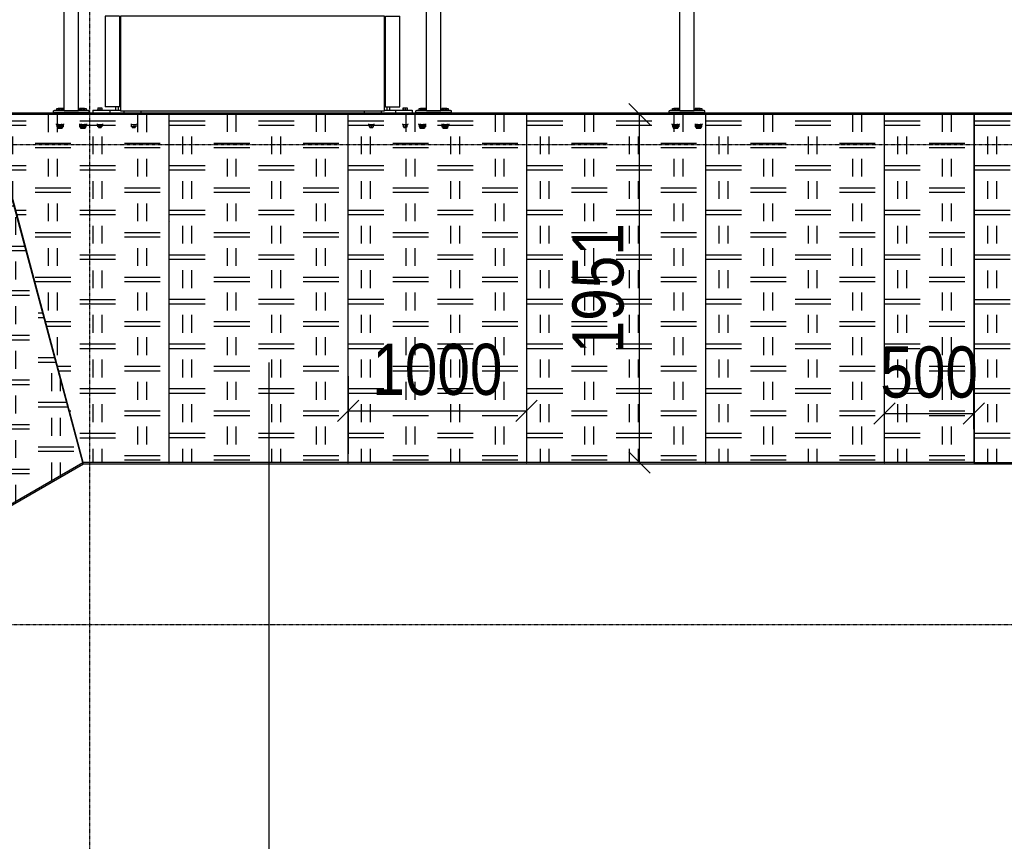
# Model space of a CAD drawing. Header units: millimetres. Extents: x 30 to 60678, y -866 to 36935.
# Tile 15 of 26: x 22307 to 27825, y 27530 to 32133. Entities that reach past the tile are written whole.
import ezdxf

# ---------------------------------------------------------------- set-up
doc = ezdxf.new("R2010")
doc.units = ezdxf.units.MM
doc.linetypes.add('DXK_LINE_DOT3', pattern=[5.9187, 2.979, -0.9799, 0.9799, -0.9799])
doc.styles.add('Arial Narrow', font='ARIALN.TTF', dxfattribs={"height": 0.2})

# ---------------------------------------------------------------- blocks, each defined once
blk = doc.blocks.new('GridLine-2593 - 1314')
at = {"color": 6, "linetype": 'DXK_LINE_DOT3'}
blk.add_line((22699.3, 2434.6), (22699.3, 36434.6), dxfattribs=at)
blk = doc.blocks.new('Part-13230 - 1314')
h = blk.add_hatch()
h.set_pattern_fill('', color=136, style=0, pattern_type=0)
h.set_pattern_definition([(90, (22785.84, 29677.1), (-500, 3e-14), [100, -150]), (90, (23035.84, 29802.1), (-500, 3e-14), [100, -150]), (0, (22660.84, 29864.62), (0, 250), [200, -300]), (0, (22910.84, 29739.62), (0, 250), [200, -300]), (0, (22660.84, 29839.62), (0, 250), [200, -300]), (90, (22985.84, 29802.1), (-500, 3e-14), [100, -150]), (90, (22735.84, 29677.1), (-500, 3e-14), [100, -150]), (0, (22910.84, 29714.62), (0, 250), [200, -300])])
h.paths.add_polyline_path([(22243.7, 29411.3), (22660.8, 29652.1), (22136.6, 31602.1), (21268.4, 31100.9)])
at = {"color": 7}
for p, q in [((22136.6, 31602.1), (21268.4, 31100.9)), ((22660.8, 29652.1), (22136.6, 31602.1)), ((21268.4, 31100.9), (22243.7, 29411.3)), ((22243.7, 29411.3), (22660.8, 29652.1))]:
    blk.add_line(p, q, dxfattribs=at)
blk = doc.blocks.new('Part-2496 - 1314')
at = {"color": 7}
for p, q in [((23143.4, 31477), (23145.4, 31477)), ((24145.4, 31477), (24147.4, 31477)), ((25147.4, 31477), (25149.4, 31477)), ((26149.4, 31477), (26151.4, 31477)), ((27151.4, 31477), (27153.4, 31477)), ((27653.4, 31477), (27655.2, 31477))]:
    blk.add_line(p, q, dxfattribs=at)
blk = doc.blocks.new('Part-2554 - 1314')
at = {"color": 7}
for p, q in [((23143.4, 31462.6), (23145.4, 31462.6)), ((24145.4, 31462.6), (24147.4, 31462.6)), ((25147.4, 31462.6), (25149.4, 31462.6)), ((23143.4, 31386.5), (23145.4, 31386.5)), ((24145.4, 31386.5), (24147.4, 31386.5)), ((25147.4, 31386.5), (25149.4, 31386.5))]:
    blk.add_line(p, q, dxfattribs=at)
blk = doc.blocks.new('Part-2555 - 1314')
at = {"color": 7}
for p, q in [((26149.4, 31462.6), (26151.4, 31462.6)), ((27151.4, 31462.6), (27153.4, 31462.6)), ((27653.4, 31462.6), (27655.2, 31462.6)), ((26149.4, 31386.5), (26151.4, 31386.5)), ((27151.4, 31386.5), (27153.4, 31386.5)), ((27653.4, 31386.5), (27655.2, 31386.5))]:
    blk.add_line(p, q, dxfattribs=at)
blk = doc.blocks.new('GridLine-2603 - 1314')
at = {"color": 6, "linetype": 'DXK_LINE_DOT3'}
blk.add_line((8274.3, 28744.6), (43899.3, 28744.6), dxfattribs=at)
blk = doc.blocks.new('GridLine-2604 - 1314')
at = {"color": 6, "linetype": 'DXK_LINE_DOT3'}
blk.add_line((8274.3, 31434.6), (43899.3, 31434.6), dxfattribs=at)
blk = doc.blocks.new('Part-11675 - 1314')
at = {"color": 7}
for p, q in [((23143.4, 31549.5), (23145.4, 31549.5)), ((24145.4, 31549.5), (24147.4, 31549.5)), ((25147.4, 31549.5), (25149.4, 31549.5)), ((26149.4, 31549.5), (26151.4, 31549.5)), ((27151.4, 31549.5), (27153.4, 31549.5)), ((27653.4, 31549.5), (27655.2, 31549.5))]:
    blk.add_line(p, q, dxfattribs=at)
blk = doc.blocks.new('Part-13232 - 1314')
h = blk.add_hatch()
h.set_pattern_fill('', color=136, style=0, pattern_type=0)
h.set_pattern_definition([(90, (25272.4, 31628.6), (-500, 3e-14), [100, -150]), (90, (25522.4, 31753.6), (-500, 3e-14), [100, -150]), (0, (25147.42, 31816.08), (0, 250), [200, -300]), (0, (25397.42, 31691.08), (0, 250), [200, -300]), (0, (25147.42, 31791.08), (0, 250), [200, -300]), (90, (25472.4, 31753.6), (-500, 3e-14), [100, -150]), (90, (25222.4, 31628.6), (-500, 3e-14), [100, -150]), (0, (25397.42, 31666.08), (0, 250), [200, -300])])
h.paths.add_polyline_path([(25147.4, 29652.6), (25147.4, 31603.6), (24147.4, 31603.6), (24147.4, 29652.6)])
at = {"color": 7}
for p, q in [((24147.4, 31603.6), (25147.4, 31603.6)), ((24147.4, 29652.6), (24147.4, 31603.6)), ((25147.4, 31603.6), (25147.4, 29652.6)), ((25147.4, 29652.6), (24147.4, 29652.6))]:
    blk.add_line(p, q, dxfattribs=at)
blk = doc.blocks.new('Part-13236 - 1314')
h = blk.add_hatch()
h.set_pattern_fill('', color=136, style=0, pattern_type=0)
h.set_pattern_definition([(90, (28782.7, 31628.5), (-500, 3e-14), [100, -150]), (90, (29032.7, 31753.5), (-500, 3e-14), [100, -150]), (0, (28657.72, 31815.98), (0, 250), [200, -300]), (0, (28907.72, 31690.98), (0, 250), [200, -300]), (0, (28657.72, 31790.98), (0, 250), [200, -300]), (90, (28982.7, 31753.5), (-500, 3e-14), [100, -150]), (90, (28732.7, 31628.5), (-500, 3e-14), [100, -150]), (0, (28907.72, 31665.98), (0, 250), [200, -300])])
h.paths.add_polyline_path([(28136.8, 29652.6), (28657.7, 31603.5), (27655.2, 31603.5), (27655.2, 29652.6)])
at = {"color": 7}
for p, q in [((28657.7, 31603.5), (27655.2, 31603.5)), ((27655.2, 31603.5), (27655.2, 29652.6)), ((28136.8, 29652.6), (28657.7, 31603.5)), ((27655.2, 29652.6), (28136.8, 29652.6))]:
    blk.add_line(p, q, dxfattribs=at)
blk = doc.blocks.new('Part-13224 - 1314')
h = blk.add_hatch()
h.set_pattern_fill('', color=136, style=0, pattern_type=0)
h.set_pattern_definition([(90, (23268.4, 31628.5), (-500, 3e-14), [100, -150]), (90, (23518.4, 31753.5), (-500, 3e-14), [100, -150]), (0, (23143.42, 31815.98), (0, 250), [200, -300]), (0, (23393.42, 31690.98), (0, 250), [200, -300]), (0, (23143.42, 31790.98), (0, 250), [200, -300]), (90, (23468.4, 31753.5), (-500, 3e-14), [100, -150]), (90, (23218.4, 31628.5), (-500, 3e-14), [100, -150]), (0, (23393.42, 31665.98), (0, 250), [200, -300])])
h.paths.add_polyline_path([(23143.4, 29652.6), (23143.4, 31603.5), (22140.9, 31603.5), (22661.8, 29652.6)])
at = {"color": 7}
for p, q in [((22661.8, 29652.6), (22140.9, 31603.5)), ((22140.9, 31603.5), (23143.4, 31603.5)), ((23143.4, 31603.5), (23143.4, 29652.6)), ((23143.4, 29652.6), (22661.8, 29652.6))]:
    blk.add_line(p, q, dxfattribs=at)
blk = doc.blocks.new('Part-12356 - 1314')
at = {"color": 7}
for p, q in [((27153.4, 31080.7), (27151.4, 31082.7)), ((27153.4, 31010), (27151.4, 31012)), ((27655.2, 30578.9), (27653.4, 30580.7)), ((27655.2, 30508.2), (27653.4, 30510))]:
    blk.add_line(p, q, dxfattribs=at)
blk = doc.blocks.new('Part-12357 - 1314')
at = {"color": 7}
for p, q in [((23143.4, 30578.9), (23145.4, 30580.9)), ((23143.4, 30508.2), (23145.4, 30510.2))]:
    blk.add_line(p, q, dxfattribs=at)
blk = doc.blocks.new('Part-12371 - 1314')
at = {"color": 7}
blk.add_line((24145.4, 31496.1), (24147.4, 31498.1), dxfattribs=at)
blk = doc.blocks.new('Part-12378 - 1314')
at = {"color": 7}
for p, q in [((23143.4, 31003.4), (23145.4, 31001.4)), ((23143.4, 30980.8), (23145.4, 30978.8)), ((24145.4, 30005.1), (24147.4, 30003.1)), ((24145.4, 29982.5), (24147.4, 29980.6))]:
    blk.add_line(p, q, dxfattribs=at)
blk = doc.blocks.new('Part-12379 - 1314')
at = {"color": 7}
for p, q in [((27653.4, 31001.6), (27655.2, 31003.4)), ((27653.4, 30979), (27655.2, 30980.8)), ((27151.4, 30501.5), (27153.4, 30503.5)), ((27151.4, 30478.9), (27153.4, 30480.9))]:
    blk.add_line(p, q, dxfattribs=at)
blk = doc.blocks.new('Part-12888 - 1314')
at = {"color": 7}
for p, q in [((22648, 29702.6), (22648.5, 29702.6)), ((22661.4, 29652.6), (22648, 29702.6)), ((23143.4, 29702.6), (23145.4, 29702.6)), ((24145.4, 29702.6), (24147.4, 29702.6)), ((25147.4, 29702.6), (25149.4, 29702.6)), ((26149.4, 29702.6), (26151.4, 29702.6)), ((27151.4, 29702.6), (27153.4, 29702.6)), ((27653.4, 29702.6), (27655.2, 29702.6)), ((28137.2, 29652.6), (28150.6, 29702.6)), ((28150.2, 29702.6), (28150.6, 29702.6))]:
    blk.add_line(p, q, dxfattribs=at)
blk = doc.blocks.new('Part-12862 - 1314')
at = {"color": 7}
for p, q in [((22643.7, 29718.6), (22644.2, 29718.6)), ((22648, 29702.6), (22643.7, 29718.6)), ((23143.4, 29718.6), (23145.4, 29718.6)), ((24145.4, 29718.6), (24147.4, 29718.6)), ((25147.4, 29718.6), (25149.4, 29718.6)), ((26149.4, 29718.6), (26151.4, 29718.6)), ((27151.4, 29718.6), (27153.4, 29718.6)), ((27653.4, 29718.6), (27655.2, 29718.6)), ((28150.6, 29702.6), (28154.9, 29718.6)), ((28154.5, 29718.6), (28154.9, 29718.6)), ((22661.4, 29652.6), (22661.8, 29652.6)), ((22663.8, 29643.6), (22661.4, 29652.6)), ((28134.8, 29643.6), (22663.8, 29643.6)), ((23143.4, 29652.6), (23145.4, 29652.6)), ((24145.4, 29652.6), (24147.4, 29652.6)), ((25147.4, 29652.6), (25149.4, 29652.6)), ((26149.4, 29652.6), (26151.4, 29652.6)), ((27151.4, 29652.6), (27153.4, 29652.6)), ((27653.4, 29652.6), (27655.2, 29652.6)), ((28134.8, 29643.6), (28137.2, 29652.6)), ((28136.8, 29652.6), (28137.2, 29652.6))]:
    blk.add_line(p, q, dxfattribs=at)
blk = doc.blocks.new('Part-12903 - 1314')
at = {"color": 7}
for p, q in [((22643.1, 29718.2), (22643.7, 29718.6)), ((22648, 29702.6), (22643.7, 29718.6)), ((22663.8, 29643.6), (17925.8, 26908.1)), ((22660.8, 29652.2), (22661.4, 29652.6)), ((22663.8, 29643.6), (22661.4, 29652.6)), ((22209.6, 29468), (22210.7, 29468.6)), ((22242.6, 29410.8), (22243.7, 29411.4)), ((21774.9, 29217), (21776.6, 29218)), ((21807.9, 29159.8), (21809.6, 29160.8)), ((20907.1, 28716), (20908.9, 28717)), ((20940.1, 28658.8), (20941.9, 28659.8)), ((20039.4, 28215), (20041.1, 28216)), ((20072.4, 28157.8), (20074.1, 28158.8)), ((19171.6, 27714), (19173.3, 27715)), ((19204.6, 27656.8), (19206.3, 27657.8)), ((18303.4, 27212.7), (18305.6, 27214)), ((17919.2, 26914.7), (18338.6, 27156.8)), ((17870.9, 26963), (17871, 26963.1)), ((17870.9, 26963), (17882.6, 26951.3)), ((17925.8, 26908.1), (17919.2, 26914.7))]:
    blk.add_line(p, q, dxfattribs=at)
blk = doc.blocks.new('Part-12906 - 1314')
at = {"color": 7}
for p, q in [((22647.4, 29702.2), (22648, 29702.6)), ((22661.4, 29652.6), (22648, 29702.6)), ((22217.6, 29454.1), (22218.7, 29454.7)), ((21782.9, 29203.1), (21784.6, 29204.1)), ((20915.1, 28702.1), (20916.9, 28703.1)), ((20047.4, 28201.1), (20049.1, 28202.1)), ((19179.6, 27700.1), (19181.3, 27701.1)), ((18311.4, 27198.8), (18313.6, 27200.1)), ((17882.6, 26951.3), (17882.7, 26951.3)), ((17882.6, 26951.3), (17919.2, 26914.7))]:
    blk.add_line(p, q, dxfattribs=at)
blk = doc.blocks.new('Part-12915 - 1314')
at = {"color": 7}
for p, q in [((28661.2, 31609.5), (22137.4, 31609.5)), ((22139, 31603.5), (23145.4, 31603.5)), ((24145.4, 31603.5), (24147.4, 31603.5)), ((25147.4, 31603.5), (25149.4, 31603.5)), ((26149.4, 31603.5), (26151.4, 31603.5)), ((27151.4, 31603.5), (27153.4, 31603.5)), ((27653.4, 31603.5), (28659.6, 31603.5)), ((23143.4, 31549.5), (23145.4, 31549.5)), ((24145.4, 31549.5), (24147.4, 31549.5)), ((25147.4, 31549.5), (25149.4, 31549.5)), ((26149.4, 31549.5), (26151.4, 31549.5)), ((27151.4, 31549.5), (27153.4, 31549.5)), ((27653.4, 31549.5), (27655.2, 31549.5))]:
    blk.add_line(p, q, dxfattribs=at)
blk = doc.blocks.new('Part-13231 - 1314')
h = blk.add_hatch()
h.set_pattern_fill('', color=136, style=0, pattern_type=0)
h.set_pattern_definition([(90, (24270.4, 31628.6), (-500, 3e-14), [100, -150]), (90, (24520.4, 31753.6), (-500, 3e-14), [100, -150]), (0, (24145.42, 31816.08), (0, 250), [200, -300]), (0, (24395.42, 31691.08), (0, 250), [200, -300]), (0, (24145.42, 31791.08), (0, 250), [200, -300]), (90, (24470.4, 31753.6), (-500, 3e-14), [100, -150]), (90, (24220.4, 31628.6), (-500, 3e-14), [100, -150]), (0, (24395.42, 31666.08), (0, 250), [200, -300])])
h.paths.add_polyline_path([(24145.4, 29652.6), (24145.4, 31603.6), (23145.4, 31603.6), (23145.4, 29652.6)])
at = {"color": 7}
for p, q in [((23145.4, 31603.6), (24145.4, 31603.6)), ((23145.4, 29652.6), (23145.4, 31603.6)), ((24145.4, 31603.6), (24145.4, 29652.6)), ((24145.4, 29652.6), (23145.4, 29652.6))]:
    blk.add_line(p, q, dxfattribs=at)
blk = doc.blocks.new('Part-13233 - 1314')
h = blk.add_hatch()
h.set_pattern_fill('', color=136, style=0, pattern_type=0)
h.set_pattern_definition([(90, (26274.4, 31628.6), (-500, 3e-14), [100, -150]), (90, (26524.4, 31753.6), (-500, 3e-14), [100, -150]), (0, (26149.42, 31816.08), (0, 250), [200, -300]), (0, (26399.42, 31691.08), (0, 250), [200, -300]), (0, (26149.42, 31791.08), (0, 250), [200, -300]), (90, (26474.4, 31753.6), (-500, 3e-14), [100, -150]), (90, (26224.4, 31628.6), (-500, 3e-14), [100, -150]), (0, (26399.42, 31666.08), (0, 250), [200, -300])])
h.paths.add_polyline_path([(26149.4, 29652.6), (26149.4, 31603.6), (25149.4, 31603.6), (25149.4, 29652.6)])
at = {"color": 7}
for p, q in [((25149.4, 31603.6), (26149.4, 31603.6)), ((25149.4, 29652.6), (25149.4, 31603.6)), ((26149.4, 31603.6), (26149.4, 29652.6)), ((26149.4, 29652.6), (25149.4, 29652.6))]:
    blk.add_line(p, q, dxfattribs=at)
blk = doc.blocks.new('Part-13234 - 1314')
h = blk.add_hatch()
h.set_pattern_fill('', color=136, style=0, pattern_type=0)
h.set_pattern_definition([(90, (27276.4, 31628.6), (-500, 3e-14), [100, -150]), (90, (27526.4, 31753.6), (-500, 3e-14), [100, -150]), (0, (27151.42, 31816.08), (0, 250), [200, -300]), (0, (27401.42, 31691.08), (0, 250), [200, -300]), (0, (27151.42, 31791.08), (0, 250), [200, -300]), (90, (27476.4, 31753.6), (-500, 3e-14), [100, -150]), (90, (27226.4, 31628.6), (-500, 3e-14), [100, -150]), (0, (27401.42, 31666.08), (0, 250), [200, -300])])
h.paths.add_polyline_path([(27151.4, 29652.6), (27151.4, 31603.6), (26151.4, 31603.6), (26151.4, 29652.6)])
at = {"color": 7}
for p, q in [((26151.4, 31603.6), (27151.4, 31603.6)), ((26151.4, 29652.6), (26151.4, 31603.6)), ((27151.4, 31603.6), (27151.4, 29652.6)), ((27151.4, 29652.6), (26151.4, 29652.6))]:
    blk.add_line(p, q, dxfattribs=at)
blk = doc.blocks.new('Part-13235 - 1314')
h = blk.add_hatch()
h.set_pattern_fill('', color=136, style=0, pattern_type=0)
h.set_pattern_definition([(90, (27778.4, 31628.6), (-500, 3e-14), [100, -150]), (90, (28028.4, 31753.6), (-500, 3e-14), [100, -150]), (0, (27653.42, 31816.08), (0, 250), [200, -300]), (0, (27903.42, 31691.08), (0, 250), [200, -300]), (0, (27653.42, 31791.08), (0, 250), [200, -300]), (90, (27978.4, 31753.6), (-500, 3e-14), [100, -150]), (90, (27728.4, 31628.6), (-500, 3e-14), [100, -150]), (0, (27903.42, 31666.08), (0, 250), [200, -300])])
h.paths.add_polyline_path([(27653.4, 29652.6), (27653.4, 31603.6), (27153.4, 31603.6), (27153.4, 29652.6)])
at = {"color": 7}
for p, q in [((27153.4, 31603.6), (27653.4, 31603.6)), ((27153.4, 29652.6), (27153.4, 31603.6)), ((27653.4, 31603.6), (27653.4, 29652.6)), ((27653.4, 29652.6), (27153.4, 29652.6))]:
    blk.add_line(p, q, dxfattribs=at)
blk = doc.blocks.new('Part-21052 - 1314')
at = {"color": 7}
for p, q in [((22663.8, 29643.6), (17925.8, 26908.1)), ((28134.8, 29643.6), (22663.8, 29643.6))]:
    blk.add_line(p, q, dxfattribs=at)
blk = doc.blocks.new('StraightDimension-24929 - 1314')
at = {"color": 174}
for p, q in [((25840.5, 31543.6), (25720.5, 31663.6)), ((25787.2, 31603.6), (25540.5, 31603.6)), ((25780.5, 29652.6), (25780.5, 31603.6)), ((25720.5, 29712.6), (25840.5, 29592.6)), ((25815.3, 29652.6), (25540.5, 29652.6))]:
    blk.add_line(p, q, dxfattribs=at)
at = {"color": 30, "style": 'Arial Narrow'}
blk.add_text('1951', height=286.33, rotation=90.0002, dxfattribs=at).set_placement((25690.5, 30263.3))
blk = doc.blocks.new('StraightDimension-25490 - 1314')
at = {"color": 174}
for p, q in [((24147.4, 30136), (24147.4, 29701)), ((25147.4, 30088.7), (25147.4, 29701)), ((24207.4, 30001), (24087.4, 29881)), ((25087.4, 29881), (25207.4, 30001)), ((24147.4, 29941), (25147.4, 29941))]:
    blk.add_line(p, q, dxfattribs=at)
at = {"color": 30, "style": 'Arial Narrow'}
blk.add_text('1000', height=286.33, dxfattribs=at).set_placement((24282.7, 30031))
blk = doc.blocks.new('StraightDimension-25513 - 1314')
at = {"color": 174}
for p, q in [((27153.4, 29839.5), (27153.4, 30166)), ((27653.4, 29839.5), (27653.4, 30166)), ((27213.4, 29986), (27093.4, 29866)), ((27593.4, 29866), (27713.4, 29986)), ((27153.4, 29926), (27653.4, 29926))]:
    blk.add_line(p, q, dxfattribs=at)
at = {"color": 30, "style": 'Arial Narrow'}
blk.add_text('500', height=286.33, dxfattribs=at).set_placement((27129.9, 30016))
blk = doc.blocks.new('Part-3549 - 1285')
at = {"color": 7}
for p, q in [((38106.2, 7047.2), (38111.2, 7047.2)), ((38106.2, 6577.2), (38111.2, 6577.2))]:
    blk.add_line(p, q, dxfattribs=at)
blk = doc.blocks.new('Part-3553 - 1285')
at = {"color": 7}
for p, q in [((36597.7, 7047.2), (36597.7, 7066.2)), ((36613.7, 7047.2), (36613.7, 7066.2))]:
    blk.add_line(p, q, dxfattribs=at)
blk = doc.blocks.new('Part-3551 - 1285')
at = {"color": 7}
for p, q in [((37991.7, 7069.2), (37991.7, 7082.2)), ((38086.7, 7069.2), (38086.7, 7082.2)), ((38261.7, 7066.2), (38106.2, 7066.2)), ((38166.7, 7066.2), (38166.7, 7082.2)), ((38261.7, 7066.2), (38261.7, 7082.2))]:
    blk.add_line(p, q, dxfattribs=at)
blk = doc.blocks.new('Part-3554 - 1285')
at = {"color": 7}
for p, q in [((36470.7, 7066.2), (36470.7, 7082.2)), ((36626.2, 7066.2), (36470.7, 7066.2)), ((36565.7, 7066.2), (36565.7, 7082.2)), ((36645.7, 7069.2), (36645.7, 7082.2)), ((36740.7, 7069.2), (36740.7, 7082.2))]:
    blk.add_line(p, q, dxfattribs=at)
blk = doc.blocks.new('Bolt-3735 - 1285')
at = {"color": 7}
for p, q in [((36296.1, 7145.2), (36266.1, 7145.2)), ((36266.1, 7142.2), (36266.1, 7145.2)), ((36293.1, 7158.2), (36269.1, 7158.2)), ((36269.1, 7158.2), (36269.1, 7145.2)), ((36289.1, 7166.2), (36273.1, 7166.2)), ((36273.1, 7158.2), (36273.1, 7166.2)), ((36281.1, 7145.2), (36281.1, 7158.2)), ((36289.1, 7158.2), (36289.1, 7166.2)), ((36293.1, 7145.2), (36293.1, 7158.2)), ((36296.1, 7142.2), (36296.1, 7145.2)), ((36436.1, 7145.2), (36406.1, 7145.2)), ((36406.1, 7142.2), (36406.1, 7145.2)), ((36433.1, 7158.2), (36409.1, 7158.2)), ((36409.1, 7158.2), (36409.1, 7145.2)), ((36429.1, 7166.2), (36413.1, 7166.2)), ((36413.1, 7158.2), (36413.1, 7166.2)), ((36421.1, 7145.2), (36421.1, 7158.2)), ((36429.1, 7158.2), (36429.1, 7166.2)), ((36433.1, 7145.2), (36433.1, 7158.2)), ((36436.1, 7142.2), (36436.1, 7145.2)), ((36256.1, 7066.2), (36256.1, 7069.2)), ((36306.1, 7066.2), (36256.1, 7066.2)), ((36269.1, 7056.2), (36269.1, 7066.2)), ((36273.1, 7081.2), (36273.1, 7082.2)), ((36281.1, 7056.2), (36281.1, 7066.2)), ((36289.1, 7081.2), (36289.1, 7082.2)), ((36293.1, 7066.2), (36293.1, 7056.2)), ((36306.1, 7066.2), (36306.1, 7069.2)), ((36396.1, 7066.2), (36396.1, 7069.2)), ((36446.1, 7066.2), (36396.1, 7066.2)), ((36409.1, 7056.2), (36409.1, 7066.2)), ((36413.1, 7081.2), (36413.1, 7082.2)), ((36421.1, 7056.2), (36421.1, 7066.2)), ((36429.1, 7081.2), (36429.1, 7082.2)), ((36433.1, 7066.2), (36433.1, 7056.2)), ((36446.1, 7066.2), (36446.1, 7069.2)), ((36293.1, 7056.2), (36269.1, 7056.2)), ((36433.1, 7056.2), (36409.1, 7056.2))]:
    blk.add_line(p, q, dxfattribs=at)
blk = doc.blocks.new('Bolt-3729 - 1285')
at = {"color": 7}
for p, q in [((34886.2, 7145.2), (34856.2, 7145.2)), ((34856.2, 7142.2), (34856.2, 7145.2)), ((34885.1, 7158.2), (34857.4, 7158.2)), ((34857.4, 7145.2), (34857.4, 7158.2)), ((34879.2, 7166.2), (34863.2, 7166.2)), ((34863.2, 7158.2), (34863.2, 7166.2)), ((34864.3, 7145.2), (34864.3, 7158.2)), ((34878.2, 7145.2), (34878.2, 7158.2)), ((34879.2, 7158.2), (34879.2, 7166.2)), ((34885.1, 7145.2), (34885.1, 7158.2)), ((34886.2, 7142.2), (34886.2, 7145.2)), ((35006.2, 7145.2), (34976.2, 7145.2)), ((34976.2, 7142.2), (34976.2, 7145.2)), ((35005.1, 7158.2), (34977.4, 7158.2)), ((34977.4, 7145.2), (34977.4, 7158.2)), ((34999.2, 7166.2), (34983.2, 7166.2)), ((34983.2, 7158.2), (34983.2, 7166.2)), ((34984.3, 7145.2), (34984.3, 7158.2)), ((34998.2, 7145.2), (34998.2, 7158.2)), ((34999.2, 7158.2), (34999.2, 7166.2)), ((35005.1, 7145.2), (35005.1, 7158.2)), ((35006.2, 7142.2), (35006.2, 7145.2)), ((34846.2, 7066.2), (34846.2, 7069.2)), ((34891.1, 7066.2), (34846.2, 7066.2)), ((34857.4, 7066.2), (34857.4, 7056.2)), ((34863.2, 7081.2), (34863.2, 7082.2)), ((34864.3, 7056.2), (34864.3, 7066.2)), ((34878.2, 7056.2), (34878.2, 7066.2)), ((34879.2, 7081.2), (34879.2, 7082.2)), ((34885.1, 7056.2), (34885.1, 7066.2)), ((35016.2, 7066.2), (34971.1, 7066.2)), ((34977.4, 7066.2), (34977.4, 7056.2)), ((34983.2, 7081.2), (34983.2, 7082.2)), ((34984.3, 7056.2), (34984.3, 7066.2)), ((34998.2, 7056.2), (34998.2, 7066.2)), ((34999.2, 7081.2), (34999.2, 7082.2)), ((35005.1, 7056.2), (35005.1, 7066.2)), ((35016.2, 7066.2), (35016.2, 7069.2)), ((34857.4, 7056.2), (34885.1, 7056.2)), ((34977.4, 7056.2), (35005.1, 7056.2))]:
    blk.add_line(p, q, dxfattribs=at)
blk = doc.blocks.new('Part-3748 - 1285')
at = {"color": 7}
for p, q in [((38421.2, 7069.2), (38341.2, 7069.2)), ((38341.2, 7069.2), (38341.2, 4883.5)), ((38421.2, 7069.2), (38421.2, 4883.5)), ((38421.2, 4883.5), (38341.2, 4883.5))]:
    blk.add_line(p, q, dxfattribs=at)
blk = doc.blocks.new('Part-3756 - 1285')
at = {"color": 7}
for p, q in [((38281.2, 7081.2), (38281.2, 7069.2)), ((38281.2, 7081.2), (38481.2, 7081.2)), ((38281.2, 7069.2), (38481.2, 7069.2)), ((38481.2, 7081.2), (38481.2, 7069.2))]:
    blk.add_line(p, q, dxfattribs=at)
blk = doc.blocks.new('Bolt-3732 - 1285')
at = {"color": 7}
for p, q in [((34876.1, 7145.2), (34846.1, 7145.2)), ((34846.1, 7142.2), (34846.1, 7145.2)), ((34873.1, 7158.2), (34849.1, 7158.2)), ((34849.1, 7158.2), (34849.1, 7145.2)), ((34869.1, 7166.2), (34853.1, 7166.2)), ((34853.1, 7158.2), (34853.1, 7166.2)), ((34861.1, 7145.2), (34861.1, 7158.2)), ((34869.1, 7158.2), (34869.1, 7166.2)), ((34873.1, 7145.2), (34873.1, 7158.2)), ((34876.1, 7142.2), (34876.1, 7145.2)), ((35016.1, 7145.2), (34986.1, 7145.2)), ((34986.1, 7142.2), (34986.1, 7145.2)), ((35013.1, 7158.2), (34989.1, 7158.2)), ((34989.1, 7158.2), (34989.1, 7145.2)), ((35009.1, 7166.2), (34993.1, 7166.2)), ((34993.1, 7158.2), (34993.1, 7166.2)), ((35001.1, 7145.2), (35001.1, 7158.2)), ((35009.1, 7158.2), (35009.1, 7166.2)), ((35013.1, 7145.2), (35013.1, 7158.2)), ((35016.1, 7142.2), (35016.1, 7145.2)), ((34836.1, 7066.2), (34836.1, 7069.2)), ((34886.1, 7066.2), (34836.1, 7066.2)), ((34849.1, 7056.2), (34849.1, 7066.2)), ((34853.1, 7081.2), (34853.1, 7082.2)), ((34861.1, 7056.2), (34861.1, 7066.2)), ((34869.1, 7081.2), (34869.1, 7082.2)), ((34873.1, 7066.2), (34873.1, 7056.2)), ((34886.1, 7066.2), (34886.1, 7069.2)), ((34976.1, 7066.2), (34976.1, 7069.2)), ((35026.1, 7066.2), (34976.1, 7066.2)), ((34989.1, 7056.2), (34989.1, 7066.2)), ((34993.1, 7081.2), (34993.1, 7082.2)), ((35001.1, 7056.2), (35001.1, 7066.2)), ((35009.1, 7081.2), (35009.1, 7082.2)), ((35013.1, 7066.2), (35013.1, 7056.2)), ((35026.1, 7066.2), (35026.1, 7069.2)), ((34873.1, 7056.2), (34849.1, 7056.2)), ((35013.1, 7056.2), (34989.1, 7056.2))]:
    blk.add_line(p, q, dxfattribs=at)
blk = doc.blocks.new('Part-3547 - 1285')
at = {"color": 7}
for p, q in [((38106.2, 7069.2), (36626.2, 7069.2)), ((36626.2, 7069.2), (36626.2, 6539.2)), ((38106.2, 6539.2), (38106.2, 7069.2)), ((36626.2, 6539.2), (38106.2, 6539.2))]:
    blk.add_line(p, q, dxfattribs=at)
blk = doc.blocks.new('Part-3548 - 1285')
at = {"color": 7}
for p, q in [((36621.2, 7047.2), (36626.2, 7047.2)), ((36621.2, 6577.2), (36626.2, 6577.2))]:
    blk.add_line(p, q, dxfattribs=at)
blk = doc.blocks.new('Bolt-3757 - 1285')
at = {"color": 7}
for p, q in [((38326.2, 7145.2), (38296.2, 7145.2)), ((38296.2, 7142.2), (38296.2, 7145.2)), ((38323.2, 7158.2), (38299.2, 7158.2)), ((38299.2, 7158.2), (38299.2, 7145.2)), ((38319.2, 7166.2), (38303.2, 7166.2)), ((38303.2, 7158.2), (38303.2, 7166.2)), ((38311.2, 7145.2), (38311.2, 7158.2)), ((38319.2, 7158.2), (38319.2, 7166.2)), ((38323.2, 7145.2), (38323.2, 7158.2)), ((38326.2, 7142.2), (38326.2, 7145.2)), ((38466.2, 7145.2), (38436.2, 7145.2)), ((38436.2, 7142.2), (38436.2, 7145.2)), ((38463.2, 7158.2), (38439.2, 7158.2)), ((38439.2, 7158.2), (38439.2, 7145.2)), ((38459.2, 7166.2), (38443.2, 7166.2)), ((38443.2, 7158.2), (38443.2, 7166.2)), ((38451.2, 7145.2), (38451.2, 7158.2)), ((38459.2, 7158.2), (38459.2, 7166.2)), ((38463.2, 7145.2), (38463.2, 7158.2)), ((38466.2, 7142.2), (38466.2, 7145.2)), ((38286.2, 7066.2), (38286.2, 7069.2)), ((38336.2, 7066.2), (38286.2, 7066.2)), ((38299.2, 7056.2), (38299.2, 7066.2)), ((38303.2, 7081.2), (38303.2, 7082.2)), ((38311.2, 7056.2), (38311.2, 7066.2)), ((38319.2, 7081.2), (38319.2, 7082.2)), ((38323.2, 7066.2), (38323.2, 7056.2)), ((38336.2, 7066.2), (38336.2, 7069.2)), ((38426.2, 7066.2), (38426.2, 7069.2)), ((38476.2, 7066.2), (38426.2, 7066.2)), ((38439.2, 7056.2), (38439.2, 7066.2)), ((38443.2, 7081.2), (38443.2, 7082.2)), ((38451.2, 7056.2), (38451.2, 7066.2)), ((38459.2, 7081.2), (38459.2, 7082.2)), ((38463.2, 7066.2), (38463.2, 7056.2)), ((38476.2, 7066.2), (38476.2, 7069.2)), ((38323.2, 7056.2), (38299.2, 7056.2)), ((38463.2, 7056.2), (38439.2, 7056.2))]:
    blk.add_line(p, q, dxfattribs=at)
blk = doc.blocks.new('Part-3550 - 1285')
at = {"color": 7}
for p, q in [((38118.7, 7047.2), (38118.7, 7066.2)), ((38134.7, 7047.2), (38134.7, 7066.2))]:
    blk.add_line(p, q, dxfattribs=at)
blk = doc.blocks.new('Bolt-3552 - 1285')
at = {"color": 7}
for p, q in [((38016.7, 7142.2), (38016.7, 7145.2)), ((38046.8, 7145.2), (38016.8, 7145.2)), ((38016.8, 7142.2), (38016.8, 7145.2)), ((38019.7, 7145.2), (38019.7, 7158.2)), ((38019.8, 7158.2), (38043.8, 7158.2)), ((38019.8, 7145.2), (38019.8, 7158.2)), ((38023.7, 7158.2), (38023.7, 7163.2)), ((38039.8, 7163.2), (38023.8, 7163.2)), ((38023.8, 7158.2), (38023.8, 7163.2)), ((38031.8, 7145.2), (38031.8, 7158.2)), ((38039.8, 7158.2), (38039.8, 7163.2)), ((38043.8, 7158.2), (38043.8, 7145.2)), ((38046.8, 7142.2), (38046.8, 7145.2)), ((38206.7, 7142.2), (38206.7, 7145.2)), ((38236.8, 7145.2), (38206.8, 7145.2)), ((38206.8, 7142.2), (38206.8, 7145.2)), ((38209.7, 7145.2), (38209.7, 7158.2)), ((38209.8, 7158.2), (38233.8, 7158.2)), ((38209.8, 7145.2), (38209.8, 7158.2)), ((38213.7, 7158.2), (38213.7, 7163.2)), ((38229.8, 7163.2), (38213.8, 7163.2)), ((38213.8, 7158.2), (38213.8, 7163.2)), ((38221.8, 7145.2), (38221.8, 7158.2)), ((38229.8, 7158.2), (38229.8, 7163.2)), ((38233.8, 7158.2), (38233.8, 7145.2)), ((38236.8, 7142.2), (38236.8, 7145.2)), ((38206.7, 7063.2), (38206.7, 7066.2)), ((38206.8, 7063.2), (38206.8, 7066.2)), ((38236.8, 7063.2), (38206.8, 7063.2)), ((38209.7, 7053.2), (38209.7, 7063.2)), ((38209.8, 7053.2), (38209.8, 7063.2)), ((38221.8, 7053.2), (38221.8, 7063.2)), ((38233.8, 7053.2), (38233.8, 7063.2)), ((38236.8, 7063.2), (38236.8, 7066.2)), ((38233.8, 7053.2), (38209.8, 7053.2))]:
    blk.add_line(p, q, dxfattribs=at)
blk = doc.blocks.new('Bolt-3555 - 1285')
at = {"color": 7}
for p, q in [((36525.7, 7145.2), (36495.7, 7145.2)), ((36495.7, 7142.2), (36495.7, 7145.2)), ((36522.7, 7158.2), (36498.7, 7158.2)), ((36498.7, 7158.2), (36498.7, 7145.2)), ((36518.7, 7163.2), (36502.7, 7163.2)), ((36502.7, 7158.2), (36502.7, 7163.2)), ((36510.7, 7145.2), (36510.7, 7158.2)), ((36518.7, 7158.2), (36518.7, 7163.2)), ((36518.7, 7158.2), (36518.7, 7163.2)), ((36522.7, 7145.2), (36522.7, 7158.2)), ((36522.7, 7145.2), (36522.7, 7158.2)), ((36525.7, 7142.2), (36525.7, 7145.2)), ((36525.7, 7142.2), (36525.7, 7145.2)), ((36715.7, 7145.2), (36685.7, 7145.2)), ((36685.7, 7142.2), (36685.7, 7145.2)), ((36712.7, 7158.2), (36688.7, 7158.2)), ((36688.7, 7158.2), (36688.7, 7145.2)), ((36708.7, 7163.2), (36692.7, 7163.2)), ((36692.7, 7158.2), (36692.7, 7163.2)), ((36700.7, 7145.2), (36700.7, 7158.2)), ((36708.7, 7158.2), (36708.7, 7163.2)), ((36708.7, 7158.2), (36708.7, 7163.2)), ((36712.7, 7145.2), (36712.7, 7158.2)), ((36712.7, 7145.2), (36712.7, 7158.2)), ((36715.7, 7142.2), (36715.7, 7145.2)), ((36715.7, 7142.2), (36715.7, 7145.2)), ((36495.7, 7063.2), (36495.7, 7066.2)), ((36525.7, 7063.2), (36495.7, 7063.2)), ((36498.7, 7053.2), (36498.7, 7063.2)), ((36510.7, 7053.2), (36510.7, 7063.2)), ((36522.7, 7063.2), (36522.7, 7053.2)), ((36522.7, 7053.2), (36522.7, 7063.2)), ((36525.7, 7063.2), (36525.7, 7066.2)), ((36525.7, 7063.2), (36525.7, 7066.2)), ((36522.7, 7053.2), (36498.7, 7053.2))]:
    blk.add_line(p, q, dxfattribs=at)
blk = doc.blocks.new('Part-3704 - 1285')
at = {"color": 7}
for p, q in [((36391.1, 7069.2), (36311.1, 7069.2)), ((36311.1, 7069.2), (36311.1, 4883.5)), ((36391.1, 7069.2), (36391.1, 4883.5)), ((36391.1, 4883.5), (36311.1, 4883.5))]:
    blk.add_line(p, q, dxfattribs=at)
blk = doc.blocks.new('Part-3710 - 1285')
at = {"color": 7}
for p, q in [((34971.1, 7069.2), (34891.1, 7069.2)), ((34891.1, 7069.2), (34891.1, 4883.5)), ((34971.1, 7069.2), (34971.1, 4883.5)), ((34971.1, 4883.5), (34891.1, 4883.5))]:
    blk.add_line(p, q, dxfattribs=at)
blk = doc.blocks.new('Bolt-3726 - 1285')
at = {"color": 7}
for p, q in [((36306.2, 7145.2), (36276.2, 7145.2)), ((36276.2, 7142.2), (36276.2, 7145.2)), ((36305.1, 7158.2), (36277.4, 7158.2)), ((36277.4, 7145.2), (36277.4, 7158.2)), ((36299.2, 7166.2), (36283.2, 7166.2)), ((36283.2, 7158.2), (36283.2, 7166.2)), ((36284.3, 7145.2), (36284.3, 7158.2)), ((36298.2, 7145.2), (36298.2, 7158.2)), ((36299.2, 7158.2), (36299.2, 7166.2)), ((36305.1, 7145.2), (36305.1, 7158.2)), ((36306.2, 7142.2), (36306.2, 7145.2)), ((36426.2, 7145.2), (36396.2, 7145.2)), ((36396.2, 7142.2), (36396.2, 7145.2)), ((36425.1, 7158.2), (36397.4, 7158.2)), ((36397.4, 7145.2), (36397.4, 7158.2)), ((36419.2, 7166.2), (36403.2, 7166.2)), ((36403.2, 7158.2), (36403.2, 7166.2)), ((36404.3, 7145.2), (36404.3, 7158.2)), ((36418.2, 7145.2), (36418.2, 7158.2)), ((36419.2, 7158.2), (36419.2, 7166.2)), ((36425.1, 7145.2), (36425.1, 7158.2)), ((36426.2, 7142.2), (36426.2, 7145.2)), ((36266.2, 7066.2), (36266.2, 7069.2)), ((36311.1, 7066.2), (36266.2, 7066.2)), ((36277.4, 7066.2), (36277.4, 7056.2)), ((36283.2, 7081.2), (36283.2, 7082.2)), ((36284.3, 7056.2), (36284.3, 7066.2)), ((36298.2, 7056.2), (36298.2, 7066.2)), ((36299.2, 7081.2), (36299.2, 7082.2)), ((36305.1, 7056.2), (36305.1, 7066.2)), ((36436.2, 7066.2), (36391.1, 7066.2)), ((36397.4, 7066.2), (36397.4, 7056.2)), ((36403.2, 7081.2), (36403.2, 7082.2)), ((36404.3, 7056.2), (36404.3, 7066.2)), ((36418.2, 7056.2), (36418.2, 7066.2)), ((36419.2, 7081.2), (36419.2, 7082.2)), ((36425.1, 7056.2), (36425.1, 7066.2)), ((36436.2, 7066.2), (36436.2, 7069.2)), ((36277.4, 7056.2), (36305.1, 7056.2)), ((36397.4, 7056.2), (36425.1, 7056.2))]:
    blk.add_line(p, q, dxfattribs=at)
blk = doc.blocks.new('Part-3731 - 1285')
at = {"color": 7}
for p, q in [((34831.1, 7081.2), (34831.1, 7069.2)), ((34831.1, 7081.2), (35031.1, 7081.2)), ((34831.1, 7069.2), (35031.1, 7069.2)), ((35031.1, 7081.2), (35031.1, 7069.2))]:
    blk.add_line(p, q, dxfattribs=at)
blk = doc.blocks.new('Part-3734 - 1285')
at = {"color": 7}
for p, q in [((36251.1, 7081.2), (36251.1, 7069.2)), ((36251.1, 7081.2), (36451.1, 7081.2)), ((36251.1, 7069.2), (36451.1, 7069.2)), ((36451.1, 7081.2), (36451.1, 7069.2))]:
    blk.add_line(p, q, dxfattribs=at)
blk = doc.blocks.new('Bolt-3766 - 1285')
at = {"color": 7}
for p, q in [((38336.3, 7145.2), (38306.3, 7145.2)), ((38306.3, 7142.2), (38306.3, 7145.2)), ((38335.2, 7158.2), (38307.5, 7158.2)), ((38307.5, 7145.2), (38307.5, 7158.2)), ((38329.3, 7166.2), (38313.3, 7166.2)), ((38313.3, 7158.2), (38313.3, 7166.2)), ((38314.4, 7145.2), (38314.4, 7158.2)), ((38328.3, 7145.2), (38328.3, 7158.2)), ((38329.3, 7158.2), (38329.3, 7166.2)), ((38335.2, 7145.2), (38335.2, 7158.2)), ((38336.3, 7142.2), (38336.3, 7145.2)), ((38456.3, 7145.2), (38426.3, 7145.2)), ((38426.3, 7142.2), (38426.3, 7145.2)), ((38455.2, 7158.2), (38427.5, 7158.2)), ((38427.5, 7145.2), (38427.5, 7158.2)), ((38449.3, 7166.2), (38433.3, 7166.2)), ((38433.3, 7158.2), (38433.3, 7166.2)), ((38434.4, 7145.2), (38434.4, 7158.2)), ((38448.3, 7145.2), (38448.3, 7158.2)), ((38449.3, 7158.2), (38449.3, 7166.2)), ((38455.2, 7145.2), (38455.2, 7158.2)), ((38456.3, 7142.2), (38456.3, 7145.2)), ((38296.3, 7066.2), (38296.3, 7069.2)), ((38341.2, 7066.2), (38296.3, 7066.2)), ((38307.5, 7066.2), (38307.5, 7056.2)), ((38313.3, 7081.2), (38313.3, 7082.2)), ((38314.4, 7056.2), (38314.4, 7066.2)), ((38328.3, 7056.2), (38328.3, 7066.2)), ((38329.3, 7081.2), (38329.3, 7082.2)), ((38335.2, 7056.2), (38335.2, 7066.2)), ((38466.3, 7066.2), (38421.2, 7066.2)), ((38427.5, 7066.2), (38427.5, 7056.2)), ((38433.3, 7081.2), (38433.3, 7082.2)), ((38434.4, 7056.2), (38434.4, 7066.2)), ((38448.3, 7056.2), (38448.3, 7066.2)), ((38449.3, 7081.2), (38449.3, 7082.2)), ((38455.2, 7056.2), (38455.2, 7066.2)), ((38466.3, 7066.2), (38466.3, 7069.2)), ((38307.5, 7056.2), (38335.2, 7056.2)), ((38427.5, 7056.2), (38455.2, 7056.2))]:
    blk.add_line(p, q, dxfattribs=at)
blk = doc.blocks.new('Part-4843 - 1285')
at = {"color": 7}
for p, q in [((38111.2, 6539.2), (38111.2, 7047.2)), ((38111.2, 7047.2), (38191.2, 7047.2)), ((38191.2, 6539.2), (38191.2, 7047.2)), ((38111.2, 6539.2), (38191.2, 6539.2))]:
    blk.add_line(p, q, dxfattribs=at)
blk = doc.blocks.new('Part-4844 - 1285')
at = {"color": 7}
for p, q in [((36621.2, 7047.2), (36541.2, 7047.2)), ((36541.2, 7047.2), (36541.2, 6539.2)), ((36621.2, 7047.2), (36621.2, 6539.2)), ((36621.2, 6539.2), (36541.2, 6539.2))]:
    blk.add_line(p, q, dxfattribs=at)

msp = doc.modelspace()

# ---------------------------------------------------------------- linework, layer by layer
at = {"color": 136}
msp.add_line((23702.9, 30212.4), (23702.9, 25827.9), dxfattribs=at)

# ---------------------------------------------------------------- block references
for name in ['GridLine-2593 - 1314', 'GridLine-2604 - 1314', 'StraightDimension-24929 - 1314', 'Part-13230 - 1314', 'Part-12915 - 1314', 'Part-13224 - 1314', 'Part-13231 - 1314', 'Part-13232 - 1314', 'Part-13233 - 1314', 'Part-13234 - 1314', 'Part-13235 - 1314', 'Part-13236 - 1314', 'Part-11675 - 1314', 'Part-2496 - 1314', 'Part-2554 - 1314', 'Part-12371 - 1314', 'Part-2555 - 1314', 'Part-12356 - 1314', 'Part-12378 - 1314', 'Part-12379 - 1314', 'Part-12357 - 1314', 'StraightDimension-25490 - 1314', 'StraightDimension-25513 - 1314', 'Part-12903 - 1314', 'Part-12906 - 1314', 'Part-12862 - 1314', 'Part-12888 - 1314', 'Part-21052 - 1314', 'GridLine-2603 - 1314']:
    msp.add_blockref(name, (0, 0))
at = {"rotation": 180}
for name in ['Part-3748 - 1285', 'Part-3704 - 1285', 'Part-3710 - 1285', 'Part-4843 - 1285', 'Part-3549 - 1285', 'Part-3547 - 1285', 'Part-3548 - 1285', 'Part-4844 - 1285', 'Part-3756 - 1285', 'Bolt-3757 - 1285', 'Bolt-3766 - 1285', 'Part-3551 - 1285', 'Bolt-3552 - 1285', 'Part-3550 - 1285', 'Part-3554 - 1285', 'Bolt-3555 - 1285', 'Part-3553 - 1285', 'Part-3734 - 1285', 'Bolt-3735 - 1285', 'Bolt-3726 - 1285', 'Part-3731 - 1285', 'Bolt-3732 - 1285', 'Bolt-3729 - 1285']:
    msp.add_blockref(name, (60977.8, 38691.7), dxfattribs=at)

doc.saveas('drawing.dxf')
